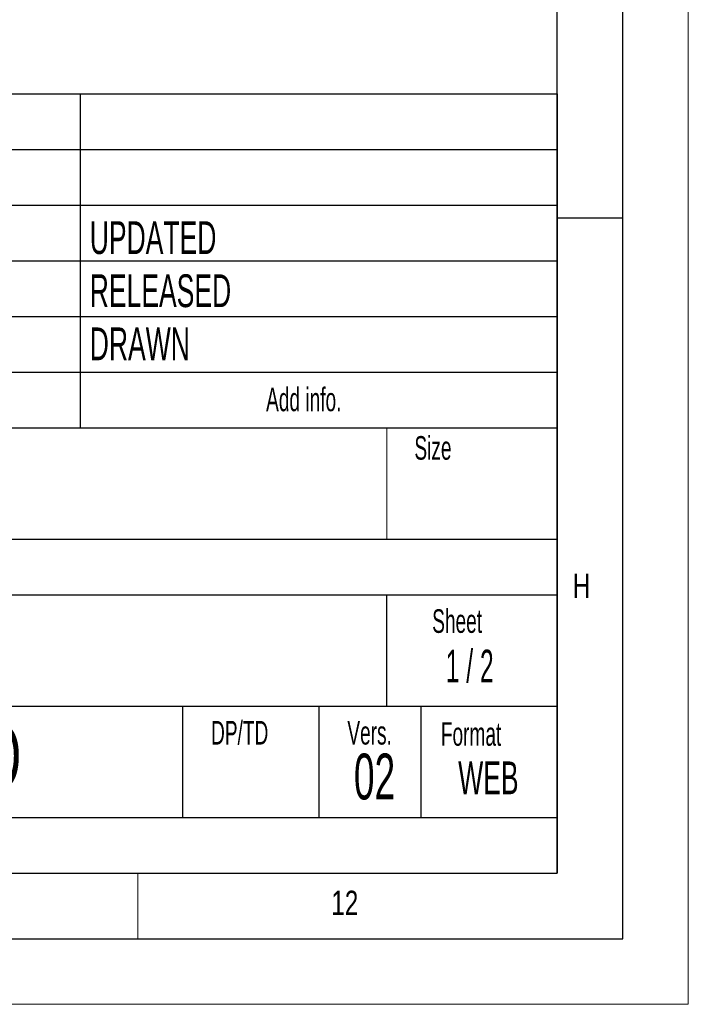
# Model space of a CAD drawing. Header units: millimetres. Extents: x 0 to 1262, y 0 to 420.
# Tile 22 of 100: x 543 to 594, y 0 to 75. Entities that reach past the tile are written whole.
import ezdxf

# ---------------------------------------------------------------- set-up
doc = ezdxf.new("R2010")
doc.units = ezdxf.units.MM
doc.layers.add('FORMAT', color=7, linetype='Continuous')
doc.layers.add('SLD-0', color=7, linetype='Continuous')
doc.styles.add('SLDTEXTSTYLE0', font='TXT', dxfattribs={"width": 0.75})
doc.styles.add('SLDTEXTSTYLE1', font='TXT', dxfattribs={"width": 0.605})
doc.styles.add('SLDTEXTSTYLE2', font='TXT', dxfattribs={"width": 0.563})

msp = doc.modelspace()

# ---------------------------------------------------------------- linework, layer by layer
at = {"color": 7, "linetype": 'Continuous', "lineweight": 18}
for p, q in [((594.000041, 0.000053), (594.000041, 420.000053)), ((552.000041, 10.000053), (552.000041, 5.000053)), ((0.000041, 0.000053), (594.000041, 0.000053))]:
    msp.add_line(p, q, dxfattribs=at)
at = {"layer": 'FORMAT'}
for p, q in [((589.000041, 5.000053), (589.000041, 415.000053)), ((584.000041, 10.000053), (584.000041, 410.000053)), ((399.400041, 69.500053), (584.000041, 69.500053)), ((399.400041, 69.500053), (584.000041, 69.500053)), ((399.400041, 69.500053), (584.000041, 69.500053)), ((547.600041, 69.500053), (547.600041, 44.000053)), ((584.000041, 10.000053), (584.000041, 69.500053)), ((584.000041, 69.500053), (584.000041, 10.000053)), ((399.400041, 65.250053), (584.000041, 65.250053)), ((399.400041, 65.250053), (584.000041, 65.250053)), ((399.400041, 61.000053), (584.000041, 61.000053)), ((589, 60), (584, 60)), ((399.400041, 56.750053), (584.000041, 56.750053)), ((399.400041, 52.500053), (584.000041, 52.500053)), ((399.400041, 48.250053), (584.000041, 48.250053)), ((399.400041, 44.000053), (584.000041, 44.000053)), ((399.400041, 35.500053), (584.000041, 35.500053)), ((477.400041, 31.250053), (584.000041, 31.250053)), ((571.000041, 22.750053), (571.000041, 31.250053)), ((477.400041, 22.750053), (584.000041, 22.750053)), ((555.400041, 22.750053), (555.400041, 14.250053)), ((565.800041, 22.750053), (565.800041, 14.250053)), ((573.600041, 22.750053), (573.600041, 14.250053)), ((477.400041, 14.250053), (584.000041, 14.250053)), ((20.000041, 10.000053), (584.000041, 10.000053)), ((399.400041, 10.000053), (584.000041, 10.000053)), ((15.000041, 5.000053), (589.000041, 5.000053))]:
    msp.add_line(p, q, dxfattribs=at)
at = {"layer": 'FORMAT', "lineweight": 18}
msp.add_line((571.000041, 35.500053), (571.000041, 44.000053), dxfattribs=at)
at = {"layer": 'SLD-0'}
msp.add_line((399.400041, 10.000053), (584.000041, 10.000053), dxfattribs=at)

# ---------------------------------------------------------------- texts
at = {"layer": 'FORMAT'}
for s, insert, char_height, attachment_point, style in [('UPDATED', (548.330295, 59.765206), 2.5, 1, 'SLDTEXTSTYLE1'), ('RELEASED', (548.330295, 55.711977), 2.5, 1, 'SLDTEXTSTYLE1'), ('DRAWN', (548.330295, 51.658748), 2.5, 1, 'SLDTEXTSTYLE1'), ('Add info.', (561.785606, 47.067414), 1.8, 1, 'SLDTEXTSTYLE1'), ('Size', (573.101218, 43.364345), 1.8, 1, 'SLDTEXTSTYLE1'), ('H', (585.185226, 32.862853), 1.852083, 1, 'SLDTEXTSTYLE0'), ('Sheet', (574.457996, 30.149789), 1.8, 1, 'SLDTEXTSTYLE1'), ('1 / 2', (577.319092, 27.064629), 2.5, 2, 'SLDTEXTSTYLE2'), ('2 MODELS CHARTED', (522.544204, 21.416258), 5, 2, 'SLDTEXTSTYLE1'), ('DP/TD', (557.585551, 21.625615), 1.8, 1, 'SLDTEXTSTYLE1'), ('Vers.', (567.985551, 21.625615), 1.8, 1, 'SLDTEXTSTYLE1'), ('Format', (575.119163, 21.532289), 1.8, 1, 'SLDTEXTSTYLE1'), ('02', (570.059339, 19.136187), 3.5, 2, 'SLDTEXTSTYLE1'), ('WEB', (578.746625, 18.533567), 2.5, 2, 'SLDTEXTSTYLE1'), ('12', (566.755949, 8.668016), 1.8520833, 1, 'SLDTEXTSTYLE0')]:
    msp.add_mtext(s, dxfattribs=dict(at, insert=insert, char_height=char_height, attachment_point=attachment_point, style=style))

doc.saveas('drawing.dxf')
